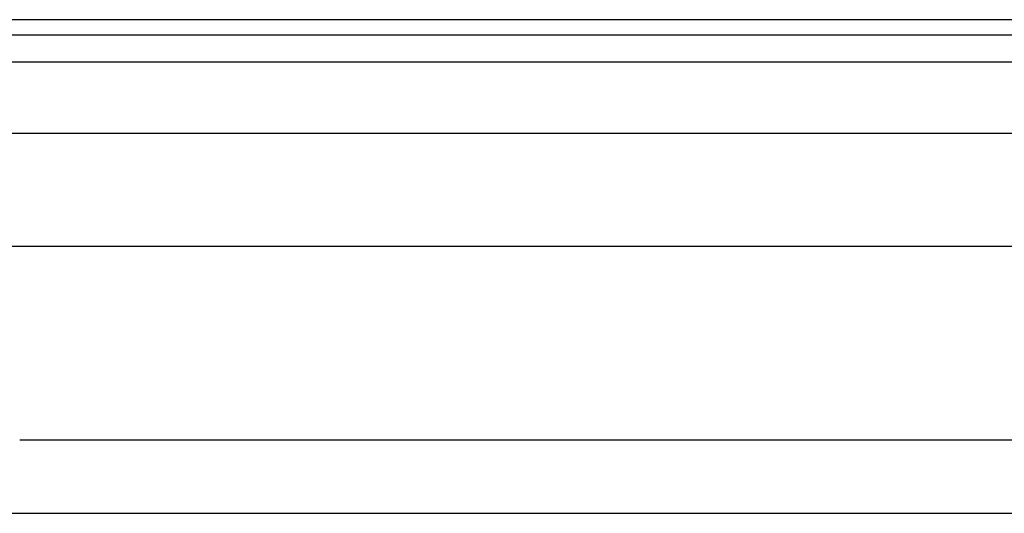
# Model space of a CAD drawing. Header units: inches. Extents: x 4 to 120, y 7 to 65.
# Tile 83 of 149: x 7.34 to 10.76, y 46.86 to 48.57. Entities that reach past the tile are written whole.
import ezdxf

# ---------------------------------------------------------------- set-up
doc = ezdxf.new("R2010")
doc.units = ezdxf.units.IN
doc.header["$MEASUREMENT"] = 0
doc.layers.add('Visible Edges(ANSI)', color=7, linetype='Continuous', lineweight=25)
doc.layers.add('Visible Tangent Edges(ANSI)', color=7, linetype='Continuous', lineweight=25)

msp = doc.modelspace()

# ---------------------------------------------------------------- linework, layer by layer
at = {"layer": 'Visible Edges(ANSI)'}
for p, q in [((27.666, 48.5734), (4.04, 48.5734)), ((4.04, 48.5204), (27.666, 48.5204)), ((4.7708, 48.1797), (26.9149, 48.1797)), ((26.9149, 47.786), (4.7708, 47.786)), ((7.344, 47.1141), (11.177, 47.1141)), ((7.258, 46.8594), (11.263, 46.8594))]:
    msp.add_line(p, q, dxfattribs=at)
at = {"layer": 'Visible Tangent Edges(ANSI)'}
msp.add_line((4.04, 48.4274), (27.666, 48.4274), dxfattribs=at)

doc.saveas('drawing.dxf')
